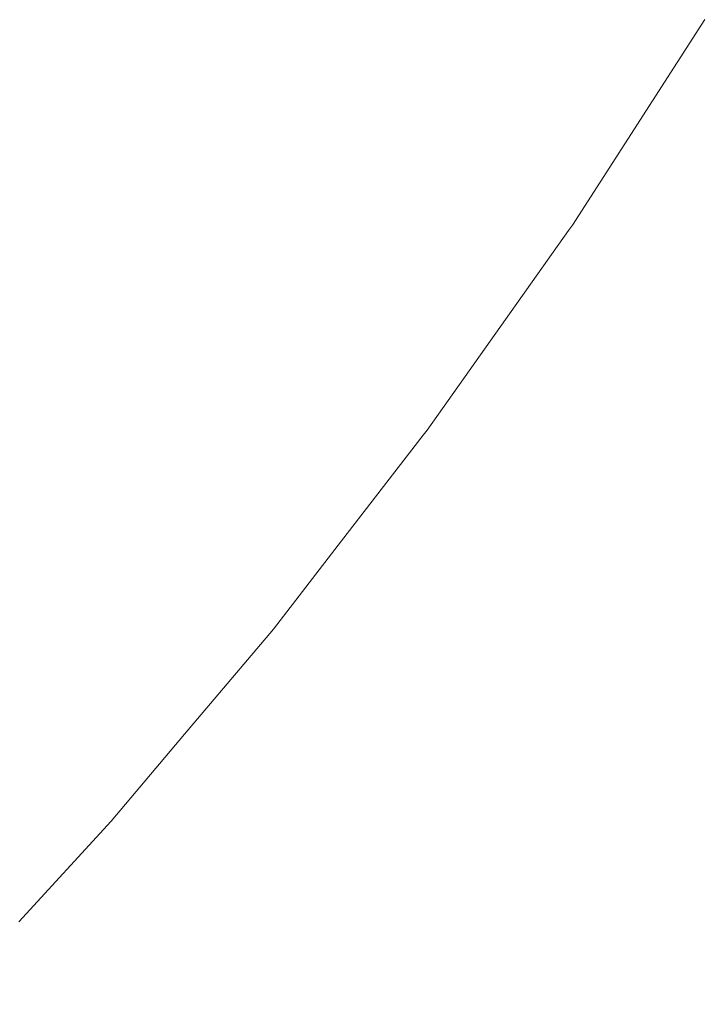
# Model space of a CAD drawing. Header units: centimetres. Extents: x -26 to 27.3, y -25.9 to -24.1.
# Tile 189 of 224: x 27.256 to 27.2676, y -25.829 to -25.8124. Entities that reach past the tile are written whole.
import ezdxf

# ---------------------------------------------------------------- set-up
doc = ezdxf.new("R2010")
doc.units = ezdxf.units.CM
doc.header["$LTSCALE"] = 2.54
doc.layers.add('Lucido design-1', color=7, linetype='Continuous')

# ---------------------------------------------------------------- blocks, each defined once
blk = doc.blocks.new('Gruppo-7-1')
at = {"color": 7, "linetype": 'Continuous', "lineweight": 9}
for points, invisible_edges in [([(27.263, -25.809443, 1181.690062), (27.260824, -25.812814, 1181.690062), (27.259644, -25.812016, 1181.6862), (27.261787, -25.808696, 1181.6862)], 15), ([(27.262095, -25.808886, 1182.358317), (27.259944, -25.812219, 1182.358317), (27.261108, -25.813006, 1182.354384), (27.263291, -25.809622, 1182.354384)], 15), ([(27.256898, -25.81016, 1181.678678), (27.254697, -25.813272, 1181.678678), (27.253183, -25.812152, 1181.67503), (27.255337, -25.809105, 1181.67503)], 15), ([(27.255643, -25.809312, 1182.369739), (27.253479, -25.812371, 1182.369739), (27.255, -25.813495, 1182.366002), (27.257209, -25.810371, 1182.366002)], 15), ([(27.264077, -25.810106, 1181.693983), (27.261872, -25.813522, 1181.693983), (27.260824, -25.812814, 1181.690062), (27.263, -25.809443, 1181.690062)], 15), ([(27.263291, -25.809622, 1182.354384), (27.261108, -25.813006, 1182.354384), (27.262134, -25.813699, 1182.350399), (27.264346, -25.810271, 1182.350399)], 15), ([(27.258334, -25.811131, 1181.682403), (27.256091, -25.814303, 1181.682403), (27.254697, -25.813272, 1181.678678), (27.256898, -25.81016, 1181.678678)], 15), ([(27.265017, -25.810685, 1181.697955), (27.262787, -25.81414, 1181.697955), (27.261872, -25.813522, 1181.693983), (27.264077, -25.810106, 1181.693983)], 15), ([(27.257209, -25.810371, 1182.366002), (27.255, -25.813495, 1182.366002), (27.256392, -25.814525, 1182.362192), (27.258644, -25.81134, 1182.362192)], 15), ([(27.264346, -25.810271, 1182.350399), (27.262134, -25.813699, 1182.350399), (27.26302, -25.814298, 1182.346369), (27.265257, -25.810832, 1182.346369)], 15), ([(27.265817, -25.811177, 1181.701974), (27.263565, -25.814666, 1181.701974), (27.262787, -25.81414, 1181.697955), (27.265017, -25.810685, 1181.697955)], 15), ([(27.265257, -25.810832, 1182.346369), (27.26302, -25.814298, 1182.346369), (27.263766, -25.814802, 1182.342302), (27.266023, -25.811304, 1182.342302)], 15), ([(27.259644, -25.812016, 1181.6862), (27.257362, -25.815242, 1181.6862), (27.256091, -25.814303, 1181.682403), (27.258334, -25.811131, 1181.682403)], 15), ([(27.266476, -25.811583, 1181.706031), (27.264206, -25.815099, 1181.706031), (27.263565, -25.814666, 1181.701974), (27.265817, -25.811177, 1181.701974)], 15), ([(27.258644, -25.81134, 1182.362192), (27.256392, -25.814525, 1182.362192), (27.257653, -25.815458, 1182.358317), (27.259944, -25.812219, 1182.358317)], 15), ([(27.266023, -25.811304, 1182.342302), (27.263766, -25.814802, 1182.342302), (27.264371, -25.815211, 1182.338205), (27.266645, -25.811687, 1182.338205)], 15), ([(27.266991, -25.8119, 1181.71012), (27.264708, -25.815439, 1181.71012), (27.264206, -25.815099, 1181.706031), (27.266476, -25.811583, 1181.706031)], 15), ([(27.266645, -25.811687, 1182.338205), (27.264371, -25.815211, 1182.338205), (27.264833, -25.815523, 1182.334084), (27.26712, -25.811979, 1182.334084)], 15), ([(27.267363, -25.812129, 1181.714235), (27.26507, -25.815683, 1181.714235), (27.264708, -25.815439, 1181.71012), (27.266991, -25.8119, 1181.71012)], 15), ([(27.260824, -25.812814, 1181.690062), (27.258507, -25.816089, 1181.690062), (27.257362, -25.815242, 1181.6862), (27.259644, -25.812016, 1181.6862)], 15), ([(27.26712, -25.811979, 1182.334084), (27.264833, -25.815523, 1182.334084), (27.265153, -25.815739, 1182.329948), (27.267449, -25.812182, 1182.329948)], 15), ([(27.259944, -25.812219, 1182.358317), (27.257653, -25.815458, 1182.358317), (27.258783, -25.816293, 1182.354384), (27.261108, -25.813006, 1182.354384)], 15), ([(27.26759, -25.812269, 1181.718367), (27.26529, -25.815832, 1181.718367), (27.26507, -25.815683, 1181.714235), (27.267363, -25.812129, 1181.714235)], 15), ([(27.267449, -25.812182, 1182.329948), (27.265153, -25.815739, 1182.329948), (27.26533, -25.815859, 1182.325802), (27.267631, -25.812294, 1182.325802)], 15), ([(27.267608, -25.812415, 1181.722727), (27.265369, -25.815885, 1181.722727), (27.26529, -25.815832, 1181.718367), (27.26759, -25.812269, 1181.718367)], 14), ([(27.267631, -25.812294, 1182.325802), (27.26533, -25.815859, 1182.325802), (27.265369, -25.815885, 1182.322727), (27.267608, -25.812415, 1182.322727)], 11), ([(27.265369, -25.815885, 1181.722727), (27.267608, -25.812415, 1181.722727), (27.267608, -25.812415, 1182.322727), (27.265369, -25.815885, 1182.322727)], 10), ([(27.261872, -25.813522, 1181.693983), (27.259525, -25.816842, 1181.693983), (27.258507, -25.816089, 1181.690062), (27.260824, -25.812814, 1181.690062)], 15), ([(27.261108, -25.813006, 1182.354384), (27.258783, -25.816293, 1182.354384), (27.259778, -25.817029, 1182.350399), (27.262134, -25.813699, 1182.350399)], 15), ([(27.256091, -25.814303, 1181.682403), (27.253716, -25.817376, 1181.682403), (27.252367, -25.816287, 1181.678678), (27.254697, -25.813272, 1181.678678)], 15), ([(27.255, -25.813495, 1182.366002), (27.252659, -25.816523, 1182.366002), (27.254006, -25.817611, 1182.362192), (27.256392, -25.814525, 1182.362192)], 15), ([(27.262787, -25.81414, 1181.697955), (27.260412, -25.817498, 1181.697955), (27.259525, -25.816842, 1181.693983), (27.261872, -25.813522, 1181.693983)], 15), ([(27.262134, -25.813699, 1182.350399), (27.259778, -25.817029, 1182.350399), (27.260638, -25.817666, 1182.346369), (27.26302, -25.814298, 1182.346369)], 15), ([(27.263565, -25.814666, 1181.701974), (27.261167, -25.818057, 1181.701974), (27.260412, -25.817498, 1181.697955), (27.262787, -25.81414, 1181.697955)], 15), ([(27.257362, -25.815242, 1181.6862), (27.254945, -25.818369, 1181.6862), (27.253716, -25.817376, 1181.682403), (27.256091, -25.814303, 1181.682403)], 15), ([(27.26302, -25.814298, 1182.346369), (27.260638, -25.817666, 1182.346369), (27.261362, -25.818201, 1182.342302), (27.263766, -25.814802, 1182.342302)], 15), ([(27.256392, -25.814525, 1182.362192), (27.254006, -25.817611, 1182.362192), (27.255227, -25.818597, 1182.358317), (27.257653, -25.815458, 1182.358317)], 15), ([(27.264206, -25.815099, 1181.706031), (27.261789, -25.818517, 1181.706031), (27.261167, -25.818057, 1181.701974), (27.263565, -25.814666, 1181.701974)], 15), ([(27.263766, -25.814802, 1182.342302), (27.261362, -25.818201, 1182.342302), (27.261949, -25.818635, 1182.338205), (27.264371, -25.815211, 1182.338205)], 15), ([(27.264708, -25.815439, 1181.71012), (27.262276, -25.818877, 1181.71012), (27.261789, -25.818517, 1181.706031), (27.264206, -25.815099, 1181.706031)], 15), ([(27.264371, -25.815211, 1182.338205), (27.261949, -25.818635, 1182.338205), (27.262397, -25.818967, 1182.334084), (27.264833, -25.815523, 1182.334084)], 15), ([(27.258507, -25.816089, 1181.690062), (27.256054, -25.819264, 1181.690062), (27.254945, -25.818369, 1181.6862), (27.257362, -25.815242, 1181.6862)], 15), ([(27.257653, -25.815458, 1182.358317), (27.255227, -25.818597, 1182.358317), (27.25632, -25.819479, 1182.354384), (27.258783, -25.816293, 1182.354384)], 15), ([(27.26507, -25.815683, 1181.714235), (27.262627, -25.819136, 1181.714235), (27.262276, -25.818877, 1181.71012), (27.264708, -25.815439, 1181.71012)], 15), ([(27.264833, -25.815523, 1182.334084), (27.262397, -25.818967, 1182.334084), (27.262708, -25.819196, 1182.329948), (27.265153, -25.815739, 1182.329948)], 15), ([(27.26529, -25.815832, 1181.718367), (27.262841, -25.819295, 1181.718367), (27.262627, -25.819136, 1181.714235), (27.26507, -25.815683, 1181.714235)], 15), ([(27.265153, -25.815739, 1182.329948), (27.262708, -25.819196, 1182.329948), (27.26288, -25.819323, 1182.325802), (27.26533, -25.815859, 1182.325802)], 15), ([(27.265303, -25.815979, 1181.722727), (27.262918, -25.819351, 1181.722727), (27.262841, -25.819295, 1181.718367), (27.26529, -25.815832, 1181.718367)], 14), ([(27.26533, -25.815859, 1182.325802), (27.26288, -25.819323, 1182.325802), (27.262918, -25.819351, 1182.322727), (27.265303, -25.815979, 1182.322727)], 11), ([(27.26529, -25.815832, 1181.718367), (27.265369, -25.815885, 1181.722727), (27.265303, -25.815979, 1181.722727)], 9), ([(27.265303, -25.815979, 1182.322727), (27.265369, -25.815885, 1182.322727), (27.26533, -25.815859, 1182.325802)], 10), ([(27.265369, -25.815885, 1182.322727), (27.265303, -25.815979, 1182.322727), (27.265303, -25.815979, 1181.722727), (27.265369, -25.815885, 1181.722727)], 10), ([(27.262918, -25.819351, 1181.722727), (27.265303, -25.815979, 1181.722727), (27.265303, -25.815979, 1182.322727), (27.262918, -25.819351, 1182.322727)], 10), ([(27.259525, -25.816842, 1181.693983), (27.257038, -25.820059, 1181.693983), (27.256054, -25.819264, 1181.690062), (27.258507, -25.816089, 1181.690062)], 15), ([(27.258783, -25.816293, 1182.354384), (27.25632, -25.819479, 1182.354384), (27.257283, -25.820257, 1182.350399), (27.259778, -25.817029, 1182.350399)], 15), ([(27.260412, -25.817498, 1181.697955), (27.257897, -25.820752, 1181.697955), (27.257038, -25.820059, 1181.693983), (27.259525, -25.816842, 1181.693983)], 15), ([(27.259778, -25.817029, 1182.350399), (27.257283, -25.820257, 1182.350399), (27.258116, -25.820929, 1182.346369), (27.260638, -25.817666, 1182.346369)], 15), ([(27.261167, -25.818057, 1181.701974), (27.258628, -25.821342, 1181.701974), (27.257897, -25.820752, 1181.697955), (27.260412, -25.817498, 1181.697955)], 15), ([(27.260638, -25.817666, 1182.346369), (27.258116, -25.820929, 1182.346369), (27.258816, -25.821495, 1182.342302), (27.261362, -25.818201, 1182.342302)], 15), ([(27.261789, -25.818517, 1181.706031), (27.259229, -25.821828, 1181.706031), (27.258628, -25.821342, 1181.701974), (27.261167, -25.818057, 1181.701974)], 15), ([(27.261362, -25.818201, 1182.342302), (27.258816, -25.821495, 1182.342302), (27.259384, -25.821953, 1182.338205), (27.261949, -25.818635, 1182.338205)], 15), ([(27.256054, -25.819264, 1181.690062), (27.253467, -25.822331, 1181.690062), (27.252398, -25.82139, 1181.6862), (27.254945, -25.818369, 1181.6862)], 15), ([(27.262276, -25.818877, 1181.71012), (27.259701, -25.822209, 1181.71012), (27.259229, -25.821828, 1181.706031), (27.261789, -25.818517, 1181.706031)], 15), ([(27.255227, -25.818597, 1182.358317), (27.25267, -25.82163, 1182.358317), (27.253724, -25.822558, 1182.354384), (27.25632, -25.819479, 1182.354384)], 15), ([(27.261949, -25.818635, 1182.338205), (27.259384, -25.821953, 1182.338205), (27.259818, -25.822304, 1182.334084), (27.262397, -25.818967, 1182.334084)], 15), ([(27.262627, -25.819136, 1181.714235), (27.26004, -25.822483, 1181.714235), (27.259701, -25.822209, 1181.71012), (27.262276, -25.818877, 1181.71012)], 15), ([(27.262397, -25.818967, 1182.334084), (27.259818, -25.822304, 1182.334084), (27.260118, -25.822546, 1182.329948), (27.262708, -25.819196, 1182.329948)], 15), ([(27.262841, -25.819295, 1181.718367), (27.260248, -25.82265, 1181.718367), (27.26004, -25.822483, 1181.714235), (27.262627, -25.819136, 1181.714235)], 15), ([(27.262708, -25.819196, 1182.329948), (27.260118, -25.822546, 1182.329948), (27.260285, -25.82268, 1182.325802), (27.26288, -25.819323, 1182.325802)], 15), ([(27.257038, -25.820059, 1181.693983), (27.254417, -25.823167, 1181.693983), (27.253467, -25.822331, 1181.690062), (27.256054, -25.819264, 1181.690062)], 15), ([(27.262851, -25.819437, 1181.722727), (27.261474, -25.82122, 1181.722727), (27.260248, -25.82265, 1181.718367), (27.262841, -25.819295, 1181.718367)], 14), ([(27.26288, -25.819323, 1182.325802), (27.260285, -25.82268, 1182.325802), (27.261474, -25.82122, 1182.322727), (27.262851, -25.819437, 1182.322727)], 11), ([(27.262841, -25.819295, 1181.718367), (27.262918, -25.819351, 1181.722727), (27.262851, -25.819437, 1181.722727)], 9), ([(27.262851, -25.819437, 1182.322727), (27.262918, -25.819351, 1182.322727), (27.26288, -25.819323, 1182.325802)], 10), ([(27.262918, -25.819351, 1182.322727), (27.262851, -25.819437, 1182.322727), (27.262851, -25.819437, 1181.722727), (27.262918, -25.819351, 1181.722727)], 10), ([(27.25632, -25.819479, 1182.354384), (27.253724, -25.822558, 1182.354384), (27.254654, -25.823376, 1182.350399), (27.257283, -25.820257, 1182.350399)], 15), ([(27.262851, -25.819437, 1181.722727), (27.262851, -25.819437, 1182.322727), (27.261474, -25.82122, 1182.322727), (27.261474, -25.82122, 1181.722727)], 5), ([(27.257897, -25.820752, 1181.697955), (27.255246, -25.823896, 1181.697955), (27.254417, -25.823167, 1181.693983), (27.257038, -25.820059, 1181.693983)], 15), ([(27.257283, -25.820257, 1182.350399), (27.254654, -25.823376, 1182.350399), (27.255457, -25.824083, 1182.346369), (27.258116, -25.820929, 1182.346369)], 15), ([(27.258628, -25.821342, 1181.701974), (27.255951, -25.824517, 1181.701974), (27.255246, -25.823896, 1181.697955), (27.257897, -25.820752, 1181.697955)], 15), ([(27.258116, -25.820929, 1182.346369), (27.255457, -25.824083, 1182.346369), (27.256133, -25.824677, 1182.342302), (27.258816, -25.821495, 1182.342302)], 15), ([(27.259229, -25.821828, 1181.706031), (27.256532, -25.825028, 1181.706031), (27.255951, -25.824517, 1181.701974), (27.258628, -25.821342, 1181.701974)], 15), ([(27.261474, -25.82122, 1181.722727), (27.260322, -25.82271, 1181.722727), (27.260248, -25.82265, 1181.718367)], 10), ([(27.260285, -25.82268, 1182.325802), (27.260322, -25.82271, 1182.322727), (27.261474, -25.82122, 1182.322727)], 9), ([(27.260322, -25.82271, 1181.722727), (27.261474, -25.82122, 1181.722727), (27.261474, -25.82122, 1182.322727), (27.260322, -25.82271, 1182.322727)], 10), ([(27.258816, -25.821495, 1182.342302), (27.256133, -25.824677, 1182.342302), (27.256681, -25.825159, 1182.338205), (27.259384, -25.821953, 1182.338205)], 15), ([(27.259701, -25.822209, 1181.71012), (27.256986, -25.825428, 1181.71012), (27.256532, -25.825028, 1181.706031), (27.259229, -25.821828, 1181.706031)], 15), ([(27.259384, -25.821953, 1182.338205), (27.256681, -25.825159, 1182.338205), (27.257099, -25.825528, 1182.334084), (27.259818, -25.822304, 1182.334084)], 15), ([(27.26004, -25.822483, 1181.714235), (27.257314, -25.825717, 1181.714235), (27.256986, -25.825428, 1181.71012), (27.259701, -25.822209, 1181.71012)], 15), ([(27.259818, -25.822304, 1182.334084), (27.257099, -25.825528, 1182.334084), (27.257389, -25.825783, 1182.329948), (27.260118, -25.822546, 1182.329948)], 15), ([(27.260248, -25.82265, 1181.718367), (27.257514, -25.825893, 1181.718367), (27.257314, -25.825717, 1181.714235), (27.26004, -25.822483, 1181.714235)], 15), ([(27.260118, -25.822546, 1182.329948), (27.257389, -25.825783, 1182.329948), (27.25755, -25.825924, 1182.325802), (27.260285, -25.82268, 1182.325802)], 15), ([(27.257514, -25.825893, 1181.718367), (27.260248, -25.82265, 1181.718367), (27.260322, -25.82271, 1181.722727), (27.258822, -25.824488, 1181.722727)], 11), ([(27.258822, -25.824488, 1182.322727), (27.260322, -25.82271, 1182.322727), (27.260285, -25.82268, 1182.325802), (27.25755, -25.825924, 1182.325802)], 14), ([(27.260322, -25.82271, 1182.322727), (27.258822, -25.824488, 1182.322727), (27.258822, -25.824488, 1181.722727), (27.260322, -25.82271, 1181.722727)], 10), ([(27.255457, -25.824083, 1182.346369), (27.252667, -25.82712, 1182.346369), (27.253317, -25.827743, 1182.342302), (27.256133, -25.824677, 1182.342302)], 15), ([(27.256532, -25.825028, 1181.706031), (27.2537, -25.828111, 1181.706031), (27.253142, -25.827575, 1181.701974), (27.255951, -25.824517, 1181.701974)], 15), ([(27.258822, -25.824488, 1181.722727), (27.257585, -25.825955, 1181.722727), (27.257514, -25.825893, 1181.718367)], 10), ([(27.25755, -25.825924, 1182.325802), (27.257585, -25.825955, 1182.322727), (27.258822, -25.824488, 1182.322727)], 9), ([(27.257585, -25.825955, 1181.722727), (27.258822, -25.824488, 1181.722727), (27.258822, -25.824488, 1182.322727), (27.257585, -25.825955, 1182.322727)], 10), ([(27.256133, -25.824677, 1182.342302), (27.253317, -25.827743, 1182.342302), (27.253844, -25.828248, 1182.338205), (27.256681, -25.825159, 1182.338205)], 15), ([(27.256986, -25.825428, 1181.71012), (27.254138, -25.82853, 1181.71012), (27.2537, -25.828111, 1181.706031), (27.256532, -25.825028, 1181.706031)], 15), ([(27.256681, -25.825159, 1182.338205), (27.253844, -25.828248, 1182.338205), (27.254246, -25.828634, 1182.334084), (27.257099, -25.825528, 1182.334084)], 15), ([(27.257314, -25.825717, 1181.714235), (27.254453, -25.828832, 1181.714235), (27.254138, -25.82853, 1181.71012), (27.256986, -25.825428, 1181.71012)], 15), ([(27.257099, -25.825528, 1182.334084), (27.254246, -25.828634, 1182.334084), (27.254525, -25.828901, 1182.329948), (27.257389, -25.825783, 1182.329948)], 15), ([(27.257514, -25.825893, 1181.718367), (27.254645, -25.829016, 1181.718367), (27.254453, -25.828832, 1181.714235), (27.257314, -25.825717, 1181.714235)], 15), ([(27.257389, -25.825783, 1182.329948), (27.254525, -25.828901, 1182.329948), (27.254679, -25.829049, 1182.325802), (27.25755, -25.825924, 1182.325802)], 15), ([(27.254645, -25.829016, 1181.718367), (27.257514, -25.825893, 1181.718367), (27.257585, -25.825955, 1181.722727), (27.256025, -25.827655, 1181.722727)], 11), ([(27.256025, -25.827655, 1182.322727), (27.257585, -25.825955, 1182.322727), (27.25755, -25.825924, 1182.325802), (27.254679, -25.829049, 1182.325802)], 14), ([(27.257585, -25.825955, 1182.322727), (27.256025, -25.827655, 1182.322727), (27.256025, -25.827655, 1181.722727), (27.257585, -25.825955, 1181.722727)], 10)]:
    blk.add_3dface(points, dxfattribs=dict(at, invisible_edges=invisible_edges))

msp = doc.modelspace()

# ---------------------------------------------------------------- block references
at = {"layer": 'Lucido design-1', "color": 7}
msp.add_blockref('Gruppo-7-1', (0, 0), dxfattribs=at)

doc.saveas('drawing.dxf')
